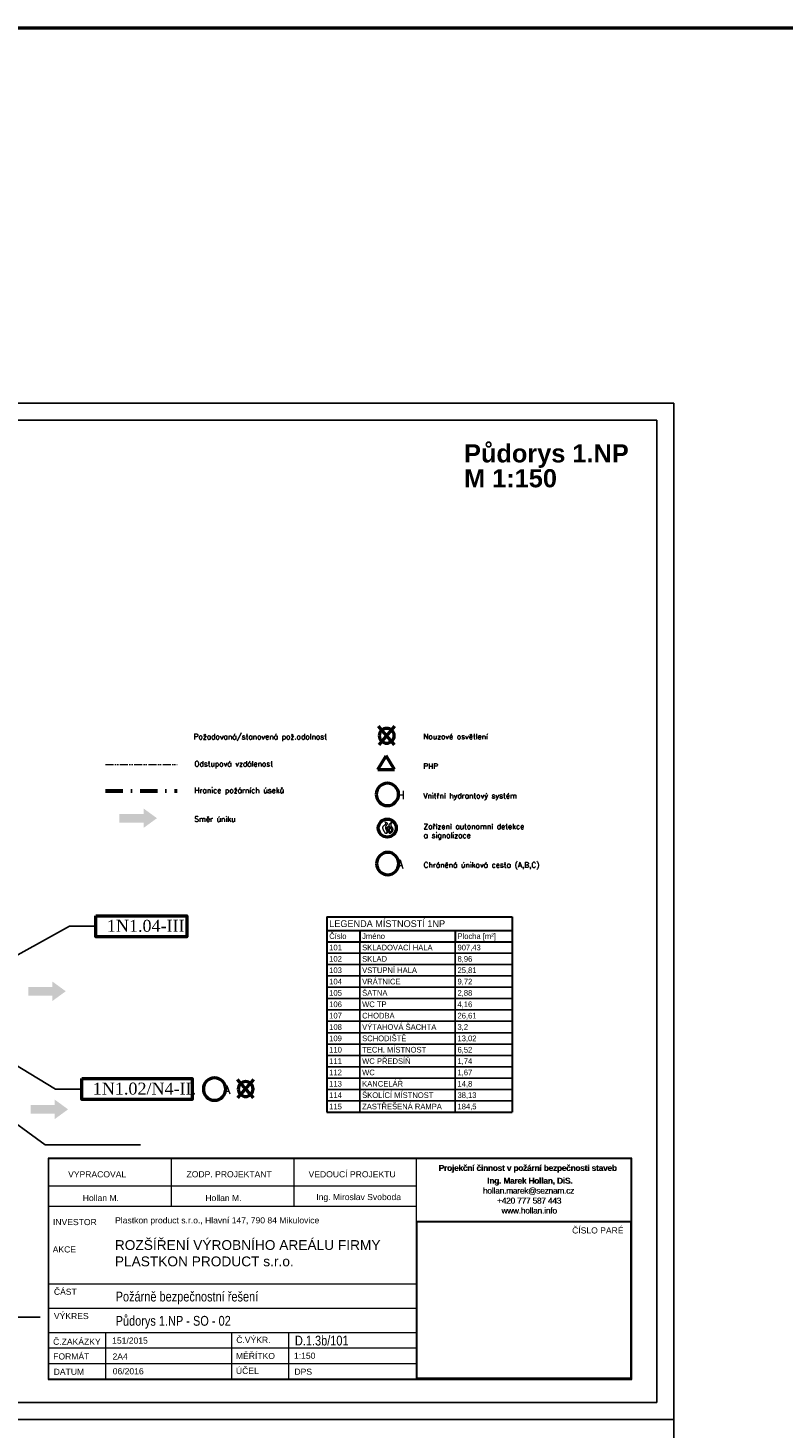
# Model space of a CAD drawing. Header units: millimetres. Extents: x 2886542 to 7567581, y -792623 to 134766.
# Tile 205 of 256: x 4648966 to 4682221, y -292460 to -230815. Entities that reach past the tile are written whole.
import ezdxf

# ---------------------------------------------------------------- set-up
doc = ezdxf.new("R2010")
doc.units = ezdxf.units.MM
for name, pattern in [('ACAD_ISO04W100', [30, 24, -3, 0, -3]), ('ACAD_ISO12W100', [21, 12, -3, 0, -3, 0, -3]), ('DASHDOTX2', [50.8, 25.4, -12.7, 0, -12.7])]:
    doc.linetypes.add(name, pattern=pattern)
doc.layers.add('CKTABULKY', color=7, linetype='Continuous', lineweight=25)
doc.layers.add('Text obecně', color=7, linetype='Continuous', lineweight=25)
doc.layers.add('LEGENDA', color=30, linetype='Continuous')
doc.layers.add('požárničina', color=10, linetype='Continuous')
doc.styles.add('ARIAL', font='arial.ttf')
doc.styles.add('ARIELCE', font='arialbd.ttf')
doc.styles.add('ROMANT', font='romant')
doc.styles.get("Standard").update_dxf_attribs({"font": 'arial.ttf'})
doc.styles.add('TABULKY', font='ic-simplex.shx', dxfattribs={"width": 0.8})
doc.dimstyles.new('úhlová', dxfattribs={"dimscale": 0.2, "dimtxt": 2.5, "dimasz": 1.5, "dimexe": 0, "dimexo": 3, "dimgap": 1, "dimtad": 1, "dimdec": 0, "dimzin": 0, "dimdsep": 46, "dimtxsty": 'ROMANT', "dimcen": 5, "dimclrd": 256, "dimclre": 256, "dimclrt": 7, "dimadec": 1, "dimazin": 0, "dimtfac": 1, "dimtdec": 0, "dimtix": 1, "dimtmove": 2, "dimatfit": 3, "dimfxl": 0, "dimtvp": 2, "dimtolj": 1, "dimtzin": 0, "dimarcsym": 0})

msp = doc.modelspace()

# ---------------------------------------------------------------- hatches: boundary and pattern name
at = {"layer": 'požárničina', "linetype": 'ACAD_ISO04W100', "lineweight": 50, "ltscale": 50, "extrusion": (0, 0, -1)}
h = msp.add_hatch(color=256, dxfattribs=at)
h.paths.add_polyline_path([(-4654060.1, -265419.4), (-4652995.2, -265419.4), (-4652995.2, -265799), (-4654060.1, -265799)])
h.paths.add_polyline_path([(-4654060.1, -265183.9), (-4654060.1, -265419.4), (-4654060.1, -265799), (-4654060.1, -266034.6), (-4654644.6, -265609.2)])
h = msp.add_hatch(color=256, dxfattribs=at)
h.paths.add_polyline_path([(-4650044.9, -273418.9), (-4648980, -273418.9), (-4648980, -273039.3), (-4650044.9, -273039.3)])
h.paths.add_polyline_path([(-4650044.9, -273654.5), (-4650044.9, -273418.9), (-4650044.9, -273039.3), (-4650044.9, -272803.8), (-4650629.5, -273229.1)])
h = msp.add_hatch(color=256, dxfattribs=at)
h.paths.add_polyline_path([(-4650146.9, -278618.9), (-4649082, -278618.9), (-4649082, -278239.3), (-4650146.9, -278239.3)])
h.paths.add_polyline_path([(-4650146.9, -278854.5), (-4650146.9, -278618.9), (-4650146.9, -278239.3), (-4650146.9, -278003.8), (-4650731.5, -278429.1)])

# ---------------------------------------------------------------- linework, layer by layer
at = {"layer": 'CKTABULKY', "lineweight": 30}
for p, q in [((4662133.5, -269953.4), (4670296.8, -269953.4)), ((4662133.5, -269953.4), (4662133.5, -270553.4)), ((4670296.8, -269953.4), (4670296.8, -278553.4)), ((4662133.5, -270553.4), (4662133.5, -271053.4)), ((4662133.5, -270553.4), (4663583.5, -270553.4)), ((4663583.5, -270553.4), (4667783.5, -270553.4)), ((4663583.5, -270553.4), (4663583.5, -271053.4)), ((4667783.5, -270553.4), (4670244.4, -270553.4)), ((4667783.5, -270553.4), (4667783.5, -271053.4)), ((4662133.5, -271053.4), (4662133.5, -278553.4)), ((4662133.5, -271053.4), (4663583.5, -271053.4)), ((4663583.5, -271053.4), (4667783.5, -271053.4)), ((4667783.5, -271053.4), (4670244.4, -271053.4)), ((4662133.5, -278553.4), (4663583.5, -278553.4)), ((4663583.5, -278553.4), (4667783.5, -278553.4)), ((4667783.5, -278553.4), (4670296.8, -278553.4))]:
    msp.add_line(p, q, dxfattribs=at)
at = {"layer": 'CKTABULKY'}
for p, q in [((4663583.5, -271053.4), (4663583.5, -278553.4)), ((4667783.5, -271053.4), (4667783.5, -278553.4)), ((4662133.5, -271553.4), (4663583.5, -271553.4)), ((4663583.5, -271553.4), (4667783.5, -271553.4)), ((4667783.5, -271553.4), (4670296.8, -271553.4)), ((4670025.3, -271553.4), (4670044.9, -271553.4)), ((4662133.5, -272053.4), (4663583.5, -272053.4)), ((4663583.5, -272053.4), (4667783.5, -272053.4)), ((4667783.5, -272053.4), (4670296.8, -272053.4)), ((4670025.3, -272053.4), (4670044.9, -272053.4)), ((4662133.5, -272553.4), (4663583.5, -272553.4)), ((4662133.5, -273053.4), (4663583.5, -273053.4)), ((4663583.5, -272553.4), (4667783.5, -272553.4)), ((4663583.5, -273053.4), (4667783.5, -273053.4)), ((4667783.5, -272553.4), (4670296.8, -272553.4)), ((4667783.5, -273053.4), (4670296.8, -273053.4)), ((4670025.3, -272553.4), (4670044.9, -272553.4)), ((4670025.3, -273053.4), (4670044.9, -273053.4)), ((4662133.5, -273553.4), (4663583.5, -273553.4)), ((4663583.5, -273553.4), (4667783.5, -273553.4)), ((4667783.5, -273553.4), (4670296.8, -273553.4)), ((4670025.3, -273553.4), (4670044.9, -273553.4)), ((4662133.5, -274053.4), (4663583.5, -274053.4)), ((4663583.5, -274053.4), (4667783.5, -274053.4)), ((4667783.5, -274053.4), (4670296.8, -274053.4)), ((4662133.5, -274553.4), (4663583.5, -274553.4)), ((4663583.5, -274553.4), (4667783.5, -274553.4)), ((4667783.5, -274553.4), (4670296.8, -274553.4)), ((4662133.5, -275053.4), (4663583.5, -275053.4)), ((4662133.5, -275553.4), (4663583.5, -275553.4)), ((4663583.5, -275053.4), (4667783.5, -275053.4)), ((4663583.5, -275553.4), (4667783.5, -275553.4)), ((4667783.5, -275053.4), (4670296.8, -275053.4)), ((4667783.5, -275553.4), (4670296.8, -275553.4)), ((4670025.3, -275553.4), (4670044.9, -275553.4)), ((4662133.5, -276053.4), (4663583.5, -276053.4)), ((4663583.5, -276053.4), (4667783.5, -276053.4)), ((4667783.5, -276053.4), (4670296.8, -276053.4)), ((4670025.3, -276053.4), (4670044.9, -276053.4)), ((4662133.5, -276553.4), (4663583.5, -276553.4)), ((4663583.5, -276553.4), (4667783.5, -276553.4)), ((4667783.5, -276553.4), (4670296.8, -276553.4)), ((4670025.3, -276553.4), (4670044.9, -276553.4)), ((4662133.5, -277053.4), (4663583.5, -277053.4)), ((4663583.5, -277053.4), (4667783.5, -277053.4)), ((4667783.5, -277053.4), (4670296.8, -277053.4)), ((4662133.5, -277553.4), (4663583.5, -277553.4)), ((4663583.5, -277553.4), (4667783.5, -277553.4)), ((4667783.5, -277553.4), (4670296.8, -277553.4)), ((4662133.5, -278053.4), (4663583.5, -278053.4)), ((4663583.5, -278053.4), (4667783.5, -278053.4)), ((4667783.5, -278053.4), (4670296.8, -278053.4))]:
    msp.add_line(p, q, dxfattribs=at)
at = {"layer": 'LEGENDA', "color": 7, "lineweight": 9}
for p, q in [((4649856.5, -280585.2), (4649856.5, -290317.3)), ((4675559.9, -280585.2), (4649856.5, -280585.2)), ((4675532.9, -280612.2), (4649883.5, -280612.2)), ((4649883.5, -290290.3), (4649883.5, -280612.2)), ((4655283.4, -282711.1), (4655283.4, -280612.2)), ((4660683.3, -282711.1), (4660683.3, -280612.2)), ((4666083.1, -290290.3), (4666083.1, -280612.2)), ((4675532.9, -290290.3), (4675532.9, -280612.2)), ((4675559.9, -290317.3), (4675559.9, -280585.2)), ((4666083.1, -281807.9), (4649883.5, -281807.9)), ((4666083.1, -282711.1), (4649883.5, -282711.1)), ((4666083.1, -283349.3), (4675532.9, -283349.3)), ((4652383.2, -288265.4), (4652383.2, -290290.3)), ((4657933.9, -288265.4), (4657933.9, -290287.7)), ((4660433.6, -288265.4), (4660433.6, -290287.7)), ((4649883.5, -289615.3), (4657933.9, -289615.3)), ((4657933.9, -289612.7), (4666083.1, -289612.7)), ((4662933.2, -289612.7), (4662982.6, -289612.7)), ((4649856.5, -290317.3), (4675559.9, -290317.3)), ((4649883.5, -290290.3), (4675532.9, -290290.3))]:
    msp.add_line(p, q, dxfattribs=at)
for points in [[(4666083.1, -283349.3), (4675532.9, -283349.3), (4675532.9, -290290.3), (4666083.1, -290290.3)], [(4666113.1, -283379.3), (4675502.9, -283379.3), (4675502.9, -290260.3), (4666113.1, -290260.3)]]:
    msp.add_lwpolyline(points, close=True, dxfattribs=at)
at = {"layer": 'požárničina', "linetype": 'ACAD_ISO04W100', "lineweight": 50, "ltscale": 50, "extrusion": (0, 0, -1)}
for p, q in [((4665106.4, -262373.2), (4664407.7, -261563.7)), ((4664428.8, -262373.2), (4665127.5, -261563.7)), ((4664374.6, -263471.9), (4664739.8, -262865)), ((4665105, -263471.9), (4664739.8, -262865)), ((4664374.6, -263471.9), (4665105, -263471.9)), ((4658891.9, -277928.6), (4658193.3, -277119.2)), ((4658214.4, -277928.6), (4658913, -277119.2))]:
    msp.add_line(p, q, dxfattribs=at)
at = {"layer": 'požárničina', "linetype": 'ACAD_ISO12W100', "lineweight": 0, "ltscale": 30, "extrusion": (0, 0, -1)}
msp.add_line((4652376.8, -263245.7, 5485), (4655539.6, -263245.7, 5485), dxfattribs=at)
at = {"layer": 'požárničina', "linetype": 'DASHDOTX2', "lineweight": 60, "ltscale": 30, "extrusion": (0, 0, -1)}
msp.add_line((4652376.8, -264411.1, 5485), (4655539.6, -264411.1, 5485), dxfattribs=at)
at = {"layer": 'požárničina', "color": 1, "linetype": 'Continuous', "lineweight": 50}
for points in [[(4574217.9, -230814.6), (4701283.9, -230814.6), (4701283.9, -448099.3), (4574217.9, -448099.3)], [(4651951.7, -269902.4), (4655965.3, -269902.4), (4655965.3, -270833.1), (4651951.7, -270833.1)], [(4651332.1, -277070.8), (4656197.4, -277070.8), (4656197.4, -278001.5), (4651332.1, -278001.5)]]:
    msp.add_lwpolyline(points, close=True, dxfattribs=at)
at = {"layer": 'požárničina', "lineweight": 50, "ltscale": 50, "extrusion": (0, 0, -1)}
for centre, radius in [((-4664767.6, -261980.7), 328), ((-4664795.7, -264561.4), 492), ((-4664808.5, -267608.5, -8127.5), 492), ((-4657181.7, -277536.1), 492), ((-4658553.1, -277536.1), 328)]:
    msp.add_circle(centre, radius, dxfattribs=at)
at = {"layer": 'požárničina', "lineweight": 50, "ltscale": 50}
msp.add_circle((4664791.4, -266044, 9498.8), 395.4, dxfattribs=at)
at = {"layer": 'požárničina', "linetype": 'ACAD_ISO04W100', "lineweight": 9, "ltscale": 50}
for points in [[(4664719.3, -266286.2, 9498.8), (4664639, -266154.6, 9498.8), (4664614.8, -265967.1, 9498.8), (4664731.4, -265834, 9498.8), (4664695, -265767.4, 9498.8)], [(4664695, -265767.4, 9498.8), (4664781.3, -265826.4, 9498.8), (4664729.9, -265956.5, 9498.8), (4664705.6, -266030.6, 9498.8), (4664760.1, -266165.2, 9498.8), (4664757.1, -266277.1, 9498.8), (4664719.3, -266286.2, 9498.8)], [(4664772, -266257.3, 9498.8), (4664797.9, -266161.6, 9498.8), (4664754.8, -266053.7, 9498.8), (4664776.3, -266016.5, 9498.8), (4664797.9, -265999.4, 9498.8), (4664794.2, -266041.8, 9498.8), (4664792, -266084.2, 9498.8), (4664829.2, -266175, 9498.8), (4664762.9, -266278.5, 9498.8)], [(4664898.4, -266297.9, 9498.8), (4664871.4, -266199, 9498.8), (4664842.9, -266089.5, 9498.8), (4664889.4, -266043, 9498.8), (4664832.4, -265963.6, 9498.8), (4664875.9, -265984.6, 9498.8), (4664931, -266065, 9498.8), (4664872.5, -266109.4, 9498.8), (4664889.5, -266164.9, 9498.8), (4664905, -266205.6, 9498.8), (4664895.4, -266294.4, 9498.8)], [(4664896.3, -266298.3, 9498.8), (4664991.7, -266130.4, 9498.8), (4664931.2, -266015.5, 9498.8), (4664870.6, -265914.1, 9498.8), (4664949.3, -265814.3, 9498.8), (4664984.1, -265788.6, 9498.8)], [(4664984.1, -265788.6, 9498.8), (4664941.7, -265917.1, 9498.8), (4665023.5, -266056.3, 9498.8), (4664998.8, -266204.9, 9498.8), (4664896.3, -266298.3, 9498.8)]]:
    msp.add_spline(points, degree=3, dxfattribs=at)
at = {"layer": 'Text obecně'}
for p, q in [((4645911.4, -247336), (4677410.7, -247336)), ((4677410.7, -247336), (4677410.7, -292085)), ((4676660.7, -248086), (4645911.4, -248086)), ((4645911.4, -248086), (4676660.7, -248086)), ((4645911.4, -248086), (4676660.7, -248086)), ((4646661.4, -248086), (4676660.7, -248086)), ((4676660.7, -248086), (4676660.7, -291335)), ((4676660.7, -248086), (4676660.7, -291335)), ((4676660.7, -248086), (4676660.7, -291335)), ((4645911.4, -291335), (4676660.7, -291335)), ((4645911.4, -292085), (4677410.7, -292085)), ((4645911.4, -292085), (4677410.7, -292085)), ((4645911.4, -292085), (4677410.7, -292085)), ((4645911.4, -292085), (4677410.7, -292085)), ((4677410.7, -292085), (4677410.7, -336834))]:
    msp.add_line(p, q, dxfattribs=at)
at = {"layer": 'Text obecně', "lineweight": 9}
for p, q in [((4666083.1, -286127.5), (4649883.5, -286127.5)), ((4666083.1, -287196.4), (4649883.5, -287196.4)), ((4666083.1, -288265.4), (4649843.1, -288265.4)), ((4666083.1, -288940.4), (4649883.5, -288940.4))]:
    msp.add_line(p, q, dxfattribs=at)

# ---------------------------------------------------------------- texts
at = {"color": 250, "lineweight": 9, "extrusion": (0, 0, -1), "style": 'ARIELCE', "text_generation_flag": 2}
for s, height, p in [('Půdorys 1.NP ', 798.505, (-4668172.6, -249943)), ('M 1:150', 798.5, (-4668172.6, -251038.9))]:
    msp.add_text(s, height=height, dxfattribs=at).set_placement(p)
at = {"color": 7, "lineweight": 9, "width": 550242.399, "attachment_point": 1, "style": 'ROMANT'}
for s, insert, char_height in [('Požadovaná/stanovená pož.odolnost', (4656262.5, -261900.2, 5485), 236.191), ('Nouzové osvětlení', (4666378.3, -261896.3, 5485), 236.191), ('Odstupová vzdálenost', (4656295.5, -263098.4, 5485), 236.191), ('PHP ', (4666378.3, -263198.3, 5485), 236.19), ('Hranice požárních úseků', (4656295.5, -264263.8, 5485), 236.191), ('Vnitřní hydrantový systém', (4666378.3, -264502.4, 5485), 236.191), ('Směr úniku', (4656295.5, -265527.6, 5485), 236.19), ('Zařízení autonomní detekce\\Pa signalizace', (4666391.1, -265851.8, 13612.6), 236.191), ('Chráněná úniková cesta (A,B,C)', (4666391.1, -267549.5, 13612.6), 236.191)]:
    msp.add_mtext(s, dxfattribs=dict(at, insert=insert, char_height=char_height))
at = {"layer": 'CKTABULKY', "lineweight": 30, "style": 'TABULKY'}
msp.add_text('LEGENDA MÍSTNOSTÍ 1NP', height=300, dxfattribs=at).set_placement((4662233.5, -270403.4))
at = {"layer": 'CKTABULKY', "style": 'TABULKY'}
for s, p in [('101', (4662233.5, -271428.4)), ('Číslo', (4662233.5, -270928.4)), ('Jméno', (4663683.5, -270928.4)), ('SKLADOVACÍ HALA', (4663683.5, -271428.4)), ('907,43', (4667883.5, -271428.4)), ('Plocha [m²]', (4667883.5, -270928.4)), ('102', (4662233.5, -271928.4)), ('SKLAD', (4663683.5, -271928.4)), ('8,96', (4667883.5, -271928.4)), ('103', (4662233.5, -272428.4)), ('VSTUPNÍ HALA', (4663683.5, -272428.4)), ('25,81', (4667883.5, -272428.4)), ('104', (4662233.5, -272928.4)), ('VRÁTNICE', (4663683.5, -272928.4)), ('9,72', (4667883.5, -272928.4)), ('105', (4662233.5, -273428.4)), ('106', (4662233.5, -273928.4)), ('WC TP', (4663683.5, -273928.4)), ('ŠATNA', (4663683.5, -273428.4)), ('4,16', (4667883.5, -273928.4)), ('2,88', (4667883.5, -273428.4)), ('107', (4662233.5, -274428.4)), ('CHODBA', (4663683.5, -274428.4)), ('26,61', (4667883.5, -274428.4)), ('108', (4662233.5, -274928.4)), ('VÝTAHOVÁ ŠACHTA', (4663683.5, -274928.4)), ('3,2', (4667883.5, -274928.4)), ('109', (4662233.5, -275428.4)), ('SCHODIŠTĚ', (4663683.5, -275428.4)), ('13,02', (4667883.5, -275428.4)), ('110', (4662233.5, -275928.4)), ('WC PŘEDSÍŇ', (4663683.5, -276428.4)), ('TECH. MÍSTNOST', (4663683.5, -275928.4)), ('6,52', (4667883.5, -275928.4)), ('111', (4662233.5, -276428.4)), ('112', (4662233.5, -276928.4)), ('WC', (4663683.5, -276928.4)), ('1,74', (4667883.5, -276428.4)), ('1,67', (4667883.5, -276928.4)), ('113', (4662233.5, -277428.4)), ('KANCELÁŘ', (4663683.5, -277428.4)), ('14,8', (4667883.5, -277428.4)), ('114', (4662233.5, -277928.4)), ('ŠKOLÍCÍ MÍSTNOST', (4663683.5, -277928.4)), ('38,13', (4667883.5, -277928.4)), ('115', (4662233.5, -278428.4)), ('ZASTŘEŠENÁ RAMPA', (4663683.5, -278428.4)), ('184,5', (4667883.5, -278428.4))]:
    msp.add_text(s, height=250, dxfattribs=at).set_placement(p)
at = {"layer": 'LEGENDA', "color": 7, "lineweight": 9, "style": 'ARIAL'}
for s, height, p in [('VEDOUCÍ PROJEKTU', 269.993, (4661323.7, -281422.1)), ('VYPRACOVAL', 269.99, (4650733.3, -281425.7)), ('ZODP. PROJEKTANT', 269.993, (4655949.8, -281422.1)), ('Hollan M.', 269.99, (4651378.1, -282468.2)), ('Hollan M.', 269.99, (4656778, -282468.2)), ('Ing. Miroslav Svoboda', 269.993, (4661663.3, -282425.1)), ('INVESTOR', 269.99, (4650066.8, -283526.7)), ('ČÍSLO PARÉ', 269.99, (4672932.4, -283894.9)), ('AKCE', 269.99, (4650054.2, -284731.5)), ('ČÁST', 269.99, (4650107.3, -286596)), ('VÝKRES', 269.99, (4650107.3, -287664.9)), ('Č.ZAKÁZKY', 269.99, (4650070.8, -288796.6)), ('151/2015', 269.99, (4652672.4, -288744.8)), ('Č.VÝKR.', 269.99, (4658139.9, -288715.3)), ('FORMÁT', 269.99, (4650076.6, -289443.7)), ('MĚŘÍTKO', 269.99, (4658125.1, -289423.3)), ('2A4', 269.99, (4652688.4, -289445.3)), ('ÚČEL', 269.99, (4658125.1, -290078.8)), ('1:150', 269.99, (4660681, -289414)), ('DATUM', 269.99, (4650097.9, -290120.5)), ('06/2016', 269.99, (4652698.2, -290096.6)), ('DPS', 269.99, (4660701.8, -290116.4))]:
    msp.add_text(s, height=height, dxfattribs=at).set_placement(p)
at = {"layer": 'LEGENDA', "color": 7, "lineweight": 9, "style": 'ARIAL', "width": 0.8}
for s, height, p in [('Požárně bezpečnostní řešení', 431.989, (4652826.6, -286887.9)), ('Půdorys 1.NP - SO - 02', 431.989, (4652826.6, -287956.9)), ('D.1.3b/101', 431.99, (4660722.4, -288827))]:
    msp.add_text(s, height=height, dxfattribs=at).set_placement(p)
at = {"layer": 'LEGENDA', "color": 7, "lineweight": 9, "attachment_point": 1, "style": 'ARIAL'}
for s, insert, char_height, width in [('{\\fArial|b1|i0|c238|p34;\\W5.2075;\\T0.95;  \\W1;Projekční činnost v požární bezpečnosti staveb\\P\\H0.28571x;\\W9.6431;                   \\W1;\\P\\H3.5x;\\W8.1186;    \\W1;Ing. Marek Hollan, DiS.\\P\\fArial|b0|i0|c238|p34;\\W7.6382;    \\W1;hollan.marek@seznam.cz\\P\\W9.2554;    \\W1;+420 777 587 443\\P\\W9.7463;    \\W1;www.hollan.info}', (4666042.8, -280876.2), 262.493, 9748), ('{\\fArial|b0|i0|c238|p34;\\C0;Plastkon product s.r.o., Hlavní 147, 790 84 Mikulovice}', (4652803.4, -283180.6, 12667.9), 269.993, 18615.936), ('{\\fArial|b0|i0|c238|p34;ROZŠÍŘENÍ VÝROBNÍHO AREÁLU FIRMY\\PPLASTKON PRODUCT s.r.o.\\H1.0808x; }', (4652791.3, -284187.6), 431.989, 20330.645)]:
    msp.add_mtext(s, dxfattribs=dict(at, insert=insert, char_height=char_height, width=width))
at = {"layer": 'LEGENDA', "color": 252, "lineweight": 9, "insert": (4666058, -280881.7), "char_height": 262.493, "width": 9748, "attachment_point": 1, "style": 'ARIAL'}
msp.add_mtext('{\\fArial|b1|i0|c238|p34;\\W5.2075;\\T0.95;  \\W1;Projekční činnost v požární bezpečnosti staveb\\P\\H0.28571x;\\W9.6431;                   \\W1;\\P\\H3.5x;\\W8.1186;    \\W1;Ing. Marek Hollan, DiS.\\P\\fArial|b0|i0|c238|p34;\\W7.6382;    \\W1;hollan.marek@seznam.cz\\P\\W9.2554;    \\W1;+420 777 587 443\\P\\W9.7463;    \\W1;www.hollan.info}', dxfattribs=at)
at = {"layer": 'požárničina', "lineweight": 50, "char_height": 367.408, "width": 2378.965, "attachment_point": 1}
for s, insert in [('{\\Ftxt,bigfont|c238;\\W4.8403; \\W1;H}', (4663616, -264402)), ('{\\Ftxt,bigfont|c238;\\W4.8403; \\W1;A}', (4663628.8, -267449.2, 8127.5)), ('{\\Ftxt,bigfont|c238;\\W4.8403; \\W1;A}', (4656002.1, -277376.8))]:
    msp.add_mtext(s, dxfattribs=dict(at, insert=insert))
at = {"layer": 'požárničina', "linetype": 'DASHDOTX2', "lineweight": 50, "ltscale": 30, "char_height": 526.848, "width": 4917.595, "attachment_point": 1}
for s, insert in [('{\\fTimes New Roman|b0|i0|c238|p18;1N1.04-III.}', (4652439.7, -270083.9)), ('{\\fTimes New Roman|b0|i0|c238|p18;1N1.02/N4-II.}', (4651820.1, -277252.3))]:
    msp.add_mtext(s, dxfattribs=dict(at, insert=insert))

# ---------------------------------------------------------------- leaders
at = {"layer": 'požárničina'}
for points, override in [([(4646847.6, -272538), (4650796.3, -270367.8), (4651951.7, -270367.8)], {"dimasz": 1500, "dimgap": 1, "dimtad": 0, "dimldrblk": 'Dot'}), ([(4646437.4, -275273.6), (4650176.8, -277536.1), (4651332.1, -277536.1)], {"dimasz": 1500, "dimgap": 1, "dimtad": 0, "dimldrblk": 'Dot'}), ([(4647577.6, -278427.5), (4649725.7, -279991.8), (4653918.4, -279991.8)], {"dimasz": 1500, "dimgap": 1, "dimtad": 0}), ([(4644167.6, -285387.2), (4645316.1, -287574.9), (4649508.8, -287574.9)], {"dimasz": 1500, "dimgap": 1, "dimtad": 0})]:
    msp.add_leader(points, dimstyle='úhlová', override=override, dxfattribs=at)

doc.saveas('drawing.dxf')
